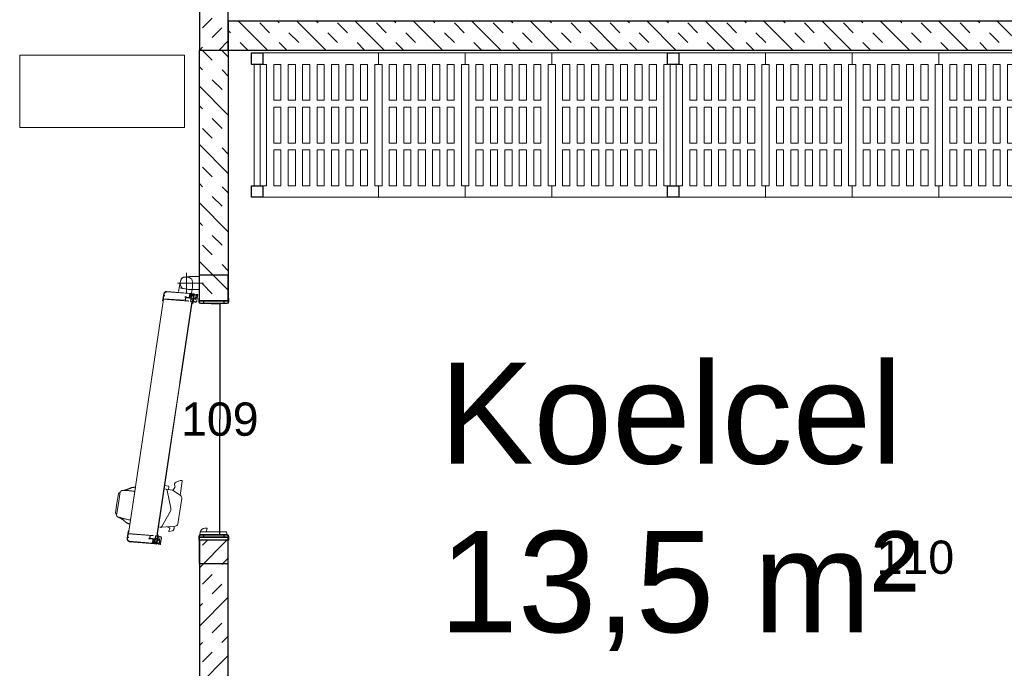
# Model space of a CAD drawing. Header units: millimetres. Extents: x 251300 to 553564, y 2563 to 144710.
# Tile 29 of 57: x 281673 to 285081, y 39726 to 41972. Entities that reach past the tile are written whole.
import ezdxf
from ezdxf.enums import TextEntityAlignment as Align

# ---------------------------------------------------------------- set-up
doc = ezdxf.new("R2010")
doc.units = ezdxf.units.MM
doc.set_wipeout_variables(frame=1)
doc.layers.add('0 @ 50', color=7, linetype='Continuous')
for name, color, linetype, lineweight in [('APPARAAT1', 2, 'Continuous', 25), ('APPARAAT2', 1, 'Continuous', 20), ('APPARAAT5', 7, 'Continuous', 5), ('POSITIENUMMER', 141, 'Continuous', 20), ('TEKST PS', 10, 'Continuous', 9), ('X-L22_C_binnenwand', 7, 'Continuous', 13)]:
    doc.layers.add(name, color=color, linetype=linetype, lineweight=lineweight)
doc.styles.add('PS', font='arial.ttf')
doc.styles.get("Standard").update_dxf_attribs({"font": 'arial.ttf'})
doc.dimstyles.get("Standard").update_dxf_attribs({"dimtxt": 0.18, "dimasz": 0.18, "dimexe": 0.18, "dimexo": 0.0625, "dimgap": 0.09, "dimtad": 0, "dimtih": 1, "dimtoh": 1, "dimdec": 4, "dimzin": 0, "dimdsep": 46, "dimtxsty": 'Standard', "dimcen": 0.09, "dimadec": 0, "dimazin": 0, "dimtfac": 1, "dimtdec": 4, "dimtofl": 0, "dimtmove": 0, "dimatfit": 3, "dimfxl": 1, "dimtolj": 1, "dimtzin": 0, "dimarcsym": 0})

# ---------------------------------------------------------------- blocks, each defined once
blk = doc.blocks.new('POSITIENUMMER')
at = {"layer": 'POSITIENUMMER', "style": 'PS', "flags": 1}
for tag, p in [('MERK-TYPE', (-1.224, -6.807)), ('AFMETINGEN', (-1.224, -10.863)), ('OMSCHRIJVING', (-1.224, -14.793)), ('OPMERKINGEN', (-1.224, -18.976))]:
    blk.add_attdef(tag, p, '', height=2.8, dxfattribs=at)
blk.add_wipeout([(-5.032, 0.001), (-5.029, 0.106), (-5.02, 0.202), (-4.998, 0.342), (-4.966, 0.478), (-4.926, 0.603), (-4.862, 0.761), (-4.781, 0.92), (-4.688, 1.072), (-4.6, 1.196), (-4.539, 1.273), (-4.479, 1.345), (-4.425, 1.405), (-4.348, 1.485), (-4.258, 1.573), (-4.181, 1.642), (-4.07, 1.735), (-3.911, 1.856), (-3.775, 1.951), (-3.623, 2.048), (-3.493, 2.124), (-3.307, 2.224), (-3.177, 2.288), (-3.016, 2.361), (-2.86, 2.427), (-2.718, 2.483), (-2.533, 2.549), (-2.359, 2.606), (-2.167, 2.663), (-2.003, 2.706), (-1.728, 2.771), (-1.525, 2.811), (-1.37, 2.839), (-1.127, 2.875), (-0.935, 2.899), (-0.726, 2.919), (-0.515, 2.935), (-0.278, 2.946), (-0.094, 2.95), (0.17, 2.948), (0.348, 2.943), (0.58, 2.93), (0.784, 2.914), (0.995, 2.892), (1.147, 2.872), (1.319, 2.847), (1.469, 2.822), (1.678, 2.781), (1.88, 2.737), (2.014, 2.704), (2.158, 2.665), (2.373, 2.602), (2.543, 2.546), (2.655, 2.506), (2.783, 2.458), (2.908, 2.408), (3.055, 2.345), (3.209, 2.273), (3.324, 2.215), (3.461, 2.142), (3.609, 2.056), (3.735, 1.978), (3.848, 1.901), (4.004, 1.787), (4.114, 1.699), (4.209, 1.618), (4.334, 1.499), (4.434, 1.395), (4.53, 1.285), (4.622, 1.167), (4.694, 1.064), (4.769, 0.942), (4.828, 0.833), (4.891, 0.695), (4.929, 0.596), (4.967, 0.475), (4.991, 0.378), (5.018, 0.229), (5.028, 0.129), (5.031, 0.073), (5.032, 0.041), (5.031, -0.071), (5.024, -0.178), (5.024, -0.171), (5.007, -0.3), (4.965, -0.483), (4.92, -0.622), (4.875, -0.732), (4.794, -0.898), (4.743, -0.987), (4.686, -1.076), (4.619, -1.171), (4.524, -1.293), (4.443, -1.385), (4.375, -1.458), (4.277, -1.555), (4.196, -1.629), (4.046, -1.754), (3.947, -1.83), (3.834, -1.911), (3.652, -2.03), (3.518, -2.11), (3.367, -2.192), (3.229, -2.263), (3.117, -2.316), (2.93, -2.399), (2.808, -2.448), (2.671, -2.5), (2.505, -2.559), (2.263, -2.635), (2.12, -2.676), (1.901, -2.732), (1.705, -2.776), (1.55, -2.807), (1.407, -2.832), (1.278, -2.853), (1.108, -2.878), (0.845, -2.908), (0.675, -2.923), (0.464, -2.938), (0.289, -2.945), (0.095, -2.95), (-0.118, -2.949), (-0.33, -2.944), (-0.563, -2.932), (-0.834, -2.909), (-1.089, -2.88), (-1.302, -2.85), (-1.581, -2.801), (-1.83, -2.748), (-2.053, -2.694), (-2.13, -2.673), (-2.148, -2.668), (-2.406, -2.591), (-2.613, -2.521), (-2.793, -2.454), (-2.945, -2.392), (-3.084, -2.331), (-3.252, -2.251), (-3.371, -2.19), (-3.499, -2.12), (-3.641, -2.037), (-3.76, -1.961), (-3.889, -1.872), (-3.969, -1.814), (-4.082, -1.725), (-4.146, -1.672), (-4.323, -1.51), (-4.477, -1.347), (-4.552, -1.257), (-4.638, -1.145), (-4.732, -1.004), (-4.794, -0.897), (-4.858, -0.77), (-4.909, -0.648), (-4.944, -0.55), (-4.975, -0.444), (-5.01, -0.277), (-5.021, -0.193), (-5.031, -0.068)]).dxf.layer = 'POSITIENUMMER'
at = {"layer": 'POSITIENUMMER'}
blk.add_attdef('POS', text='', height=2.304, dxfattribs=at).set_placement((0, 0), align=Align.MIDDLE)
blk = doc.blocks.new('*U81')
at = {"layer": 'APPARAAT5'}
h = blk.add_hatch(dxfattribs=at)
h.set_pattern_fill('INSUL', color=256, scale=15, angle=45)
h.set_pattern_definition([(45, (1054.6, 0), (-101.028, 101.028), []), (45, (1020.92, 33.68), (-101.028, 101.028), [47.625, -47.625]), (45, (987.24, 67.35), (-101.028, 101.028), [47.625, -47.625])])
h.paths.add_polyline_path([(1254.6, 0), (0, 0), (0, 100), (1254.6, 100)])
at = {"layer": 'APPARAAT1'}
blk.add_lwpolyline([(1254.6, 0), (0, 0), (0, 100), (1254.6, 100)], close=True, dxfattribs=at)
blk = doc.blocks.new('*D25')
at = {"layer": 'APPARAAT5', "color": 0, "lineweight": -2, "ltscale": 3, "transparency": 16777216}
for p, q in [((-90, 5.9), (-90, 2.92)), ((-10, 5.9), (-10, 2.92)), ((-89.99, 2.93), (-50.03, 2.93)), ((-10.01, 2.93), (-49.97, 2.93))]:
    blk.add_line(p, q, dxfattribs=at)
at = {"layer": 'APPARAAT5', "color": 0, "ltscale": 3, "transparency": 16777216}
for points in [[(-89.99, 2.93), (-89.99, 2.93), (-90, 2.93)], [(-10.01, 2.93), (-10.01, 2.93), (-10, 2.93)]]:
    blk.add_solid(points, dxfattribs=at)
at = {"layer": 'Defpoints', "color": 0, "ltscale": 3, "transparency": 16777216}
for p in [(-90, 5.9), (-10, 5.9), (-10, 2.93)]:
    blk.add_point(p, dxfattribs=at)
at = {"layer": 'APPARAAT5', "color": 0, "ltscale": 3, "transparency": 16777216, "insert": (-50, 2.93), "char_height": 0.009, "attachment_point": 5}
blk.add_mtext('\\A1;80.0000', dxfattribs=at)
blk = doc.blocks.new('*U86')
at = {"layer": 'APPARAAT5'}
h = blk.add_hatch(dxfattribs=at)
h.set_pattern_fill('INSUL', color=256, scale=15, angle=45)
h.set_pattern_definition([(45, (667.98, 0), (-101.028, 101.028), []), (45, (634.3, 33.68), (-101.028, 101.028), [47.625, -47.625]), (45, (600.63, 67.35), (-101.028, 101.028), [47.625, -47.625])])
h.paths.add_polyline_path([(868, 0), (0, 0), (0, 100), (868, 100)])
at = {"layer": 'APPARAAT1'}
blk.add_lwpolyline([(868, 0), (0, 0), (0, 100), (868, 100)], close=True, dxfattribs=at)
blk = doc.blocks.new('*U84')
at = {"layer": 'APPARAAT5'}
h = blk.add_hatch(dxfattribs=at)
h.set_pattern_fill('INSUL', color=256, scale=15, angle=45)
h.set_pattern_definition([(45, (1364.11, 0), (-101.028, 101.028), []), (45, (1330.44, 33.68), (-101.028, 101.028), [47.625, -47.625]), (45, (1296.76, 67.35), (-101.028, 101.028), [47.625, -47.625])])
h.paths.add_polyline_path([(1564.1, 0), (0, 0), (0, 100), (1564.1, 100)])
at = {"layer": 'APPARAAT1'}
blk.add_lwpolyline([(1564.1, 0), (0, 0), (0, 100), (1564.1, 100)], close=True, dxfattribs=at)
blk = doc.blocks.new('*U85')
at = {"layer": 'APPARAAT5'}
h = blk.add_hatch(dxfattribs=at)
h.set_pattern_fill('INSUL', color=256, scale=15, angle=45)
h.set_pattern_definition([(45, (4550, 0), (-101.028, 101.028), []), (45, (4516.32, 33.68), (-101.028, 101.028), [47.625, -47.625]), (45, (4482.65, 67.35), (-101.028, 101.028), [47.625, -47.625])])
h.paths.add_polyline_path([(4750, 0), (0, 0), (0, 100), (4750, 100)])
at = {"layer": 'APPARAAT1'}
blk.add_lwpolyline([(4750, 0), (0, 0), (0, 100), (4750, 100)], close=True, dxfattribs=at)
blk = doc.blocks.new('legbord 500-300')
at = {"layer": 'APPARAAT2'}
for p, q in [((300, 500), (0, 500)), ((0, 500), (0, 460)), ((300, 460), (300, 500)), ((12.5, 460), (0, 460)), ((12.5, 250), (12.5, 460)), ((287.5, 250), (287.5, 460)), ((300, 460), (287.5, 460)), ((12.5, 250), (12.5, 40)), ((287.5, 250), (287.5, 40)), ((0, 40), (12.5, 40)), ((0, 40), (0, 0)), ((287.5, 40), (300, 40)), ((300, 0), (300, 40)), ((0, 0), (300, 0))]:
    blk.add_line(p, q, dxfattribs=at)
at = {"layer": 'APPARAAT5'}
for p, q in [((37.5, 336), (37.5, 460)), ((62.5, 460), (37.5, 460)), ((62.5, 336), (62.5, 460)), ((87.5, 336), (87.5, 460)), ((112.5, 460), (87.5, 460)), ((112.5, 336), (112.5, 460)), ((137.5, 336), (137.5, 460)), ((162.5, 460), (137.5, 460)), ((162.5, 336), (162.5, 460)), ((187.5, 336), (187.5, 460)), ((212.5, 460), (187.5, 460)), ((212.5, 336), (212.5, 460)), ((237.5, 336), (237.5, 460)), ((262.5, 460), (237.5, 460)), ((262.5, 336), (262.5, 460)), ((37.5, 336), (62.5, 336)), ((37.5, 312), (62.5, 312)), ((37.5, 250), (37.5, 312)), ((62.5, 250), (62.5, 312)), ((87.5, 336), (112.5, 336)), ((87.5, 312), (112.5, 312)), ((87.5, 250), (87.5, 312)), ((112.5, 250), (112.5, 312)), ((137.5, 336), (162.5, 336)), ((137.5, 312), (162.5, 312)), ((137.5, 250), (137.5, 312)), ((162.5, 250), (162.5, 312)), ((187.5, 336), (212.5, 336)), ((187.5, 312), (212.5, 312)), ((187.5, 250), (187.5, 312)), ((212.5, 250), (212.5, 312)), ((237.5, 336), (262.5, 336)), ((237.5, 312), (262.5, 312)), ((237.5, 250), (237.5, 312)), ((262.5, 250), (262.5, 312)), ((37.5, 250), (37.5, 188)), ((62.5, 250), (62.5, 188)), ((87.5, 250), (87.5, 188)), ((112.5, 250), (112.5, 188)), ((137.5, 250), (137.5, 188)), ((162.5, 250), (162.5, 188)), ((187.5, 250), (187.5, 188)), ((212.5, 250), (212.5, 188)), ((237.5, 250), (237.5, 188)), ((262.5, 250), (262.5, 188)), ((37.5, 188), (62.5, 188)), ((87.5, 188), (112.5, 188)), ((137.5, 188), (162.5, 188)), ((187.5, 188), (212.5, 188)), ((237.5, 188), (262.5, 188)), ((37.5, 164), (37.5, 40)), ((37.5, 164), (62.5, 164)), ((62.5, 164), (62.5, 40)), ((87.5, 164), (87.5, 40)), ((87.5, 164), (112.5, 164)), ((112.5, 164), (112.5, 40)), ((137.5, 164), (137.5, 40)), ((137.5, 164), (162.5, 164)), ((162.5, 164), (162.5, 40)), ((187.5, 164), (187.5, 40)), ((187.5, 164), (212.5, 164)), ((212.5, 164), (212.5, 40)), ((237.5, 164), (237.5, 40)), ((237.5, 164), (262.5, 164)), ((262.5, 164), (262.5, 40)), ((37.5, 40), (62.5, 40)), ((87.5, 40), (112.5, 40)), ((137.5, 40), (162.5, 40)), ((187.5, 40), (212.5, 40)), ((237.5, 40), (262.5, 40))]:
    blk.add_line(p, q, dxfattribs=at)
blk = doc.blocks.new('legbord 500-400')
at = {"layer": 'APPARAAT2'}
for p, q in [((400, 500), (0, 500)), ((0, 500), (0, 460)), ((400, 460), (400, 500)), ((12.5, 460), (0, 460)), ((12.5, 250), (12.5, 460)), ((387.5, 250), (387.5, 460)), ((400, 460), (387.5, 460)), ((12.5, 250), (12.5, 40)), ((387.5, 250), (387.5, 40)), ((0, 40), (12.5, 40)), ((0, 40), (0, 0)), ((387.5, 40), (400, 40)), ((400, 0), (400, 40)), ((0, 0), (400, 0))]:
    blk.add_line(p, q, dxfattribs=at)
at = {"layer": 'APPARAAT5'}
for p, q in [((37.5, 336), (37.5, 460)), ((62.5, 460), (37.5, 460)), ((62.5, 336), (62.5, 460)), ((87.5, 336), (87.5, 460)), ((112.5, 460), (87.5, 460)), ((112.5, 336), (112.5, 460)), ((137.5, 336), (137.5, 460)), ((162.5, 460), (137.5, 460)), ((162.5, 336), (162.5, 460)), ((187.5, 336), (187.5, 460)), ((212.5, 460), (187.5, 460)), ((212.5, 336), (212.5, 460)), ((237.5, 336), (237.5, 460)), ((262.5, 460), (237.5, 460)), ((262.5, 336), (262.5, 460)), ((287.5, 336), (287.5, 460)), ((312.5, 460), (287.5, 460)), ((312.5, 336), (312.5, 460)), ((337.5, 336), (337.5, 460)), ((362.5, 460), (337.5, 460)), ((362.5, 336), (362.5, 460)), ((37.5, 336), (62.5, 336)), ((37.5, 312), (62.5, 312)), ((37.5, 250), (37.5, 312)), ((62.5, 250), (62.5, 312)), ((87.5, 336), (112.5, 336)), ((87.5, 312), (112.5, 312)), ((87.5, 250), (87.5, 312)), ((112.5, 250), (112.5, 312)), ((137.5, 336), (162.5, 336)), ((137.5, 312), (162.5, 312)), ((137.5, 250), (137.5, 312)), ((162.5, 250), (162.5, 312)), ((187.5, 336), (212.5, 336)), ((187.5, 312), (212.5, 312)), ((187.5, 250), (187.5, 312)), ((212.5, 250), (212.5, 312)), ((237.5, 336), (262.5, 336)), ((237.5, 312), (262.5, 312)), ((237.5, 250), (237.5, 312)), ((262.5, 250), (262.5, 312)), ((287.5, 336), (312.5, 336)), ((287.5, 312), (312.5, 312)), ((287.5, 250), (287.5, 312)), ((312.5, 250), (312.5, 312)), ((337.5, 336), (362.5, 336)), ((337.5, 312), (362.5, 312)), ((337.5, 250), (337.5, 312)), ((362.5, 250), (362.5, 312)), ((37.5, 250), (37.5, 188)), ((62.5, 250), (62.5, 188)), ((87.5, 250), (87.5, 188)), ((112.5, 250), (112.5, 188)), ((137.5, 250), (137.5, 188)), ((162.5, 250), (162.5, 188)), ((187.5, 250), (187.5, 188)), ((212.5, 250), (212.5, 188)), ((237.5, 250), (237.5, 188)), ((262.5, 250), (262.5, 188)), ((287.5, 250), (287.5, 188)), ((312.5, 250), (312.5, 188)), ((337.5, 250), (337.5, 188)), ((362.5, 250), (362.5, 188)), ((37.5, 188), (62.5, 188)), ((87.5, 188), (112.5, 188)), ((137.5, 188), (162.5, 188)), ((187.5, 188), (212.5, 188)), ((237.5, 188), (262.5, 188)), ((287.5, 188), (312.5, 188)), ((337.5, 188), (362.5, 188)), ((37.5, 164), (37.5, 40)), ((37.5, 164), (62.5, 164)), ((62.5, 164), (62.5, 40)), ((87.5, 164), (87.5, 40)), ((87.5, 164), (112.5, 164)), ((112.5, 164), (112.5, 40)), ((137.5, 164), (137.5, 40)), ((137.5, 164), (162.5, 164)), ((162.5, 164), (162.5, 40)), ((187.5, 164), (212.5, 164)), ((187.5, 164), (187.5, 40)), ((212.5, 164), (212.5, 40)), ((237.5, 164), (237.5, 40)), ((237.5, 164), (262.5, 164)), ((262.5, 164), (262.5, 40)), ((287.5, 164), (287.5, 40)), ((287.5, 164), (312.5, 164)), ((312.5, 164), (312.5, 40)), ((337.5, 164), (337.5, 40)), ((337.5, 164), (362.5, 164)), ((362.5, 164), (362.5, 40)), ((37.5, 40), (62.5, 40)), ((87.5, 40), (112.5, 40)), ((137.5, 40), (162.5, 40)), ((187.5, 40), (212.5, 40)), ((237.5, 40), (262.5, 40)), ((287.5, 40), (312.5, 40)), ((337.5, 40), (362.5, 40))]:
    blk.add_line(p, q, dxfattribs=at)
blk = doc.blocks.new('staander 500')
at = {"layer": 'APPARAAT1'}
for points in [[(0, 460), (40, 460), (40, 500), (0, 500)], [(0, 0), (40, 0), (40, 40), (0, 40)]]:
    blk.add_lwpolyline(points, close=True, dxfattribs=at)
at = {"layer": 'APPARAAT2'}
for p, q in [((10, 460), (10, 40)), ((30, 460), (30, 40))]:
    blk.add_line(p, q, dxfattribs=at)
blk = doc.blocks.new('*U51')
for name, p in [('staander 500', (0, -500)), ('legbord 500-300', (40, -500)), ('legbord 500-300', (340, -500)), ('legbord 500-300', (640, -500)), ('legbord 500-400', (940, -500)), ('staander 500', (1340, -500))]:
    blk.add_blockref(name, p)
blk = doc.blocks.new('*U62')
for name, p in [('staander 500', (0, -500)), ('legbord 500-400', (40, -500)), ('legbord 500-300', (440, -500)), ('legbord 500-300', (740, -500)), ('legbord 500-400', (1040, -500)), ('staander 500', (1440, -500))]:
    blk.add_blockref(name, p)
blk = doc.blocks.new('*U24')
at = {"layer": 'APPARAAT1'}
for p, q in [((-100, 10), (-90.95, 10)), ((-100, 10), (-100, 0)), ((-9.05, 10), (0, 10)), ((0, 10), (0, 0)), ((-100, 0), (-90.95, 0)), ((-9.05, 0), (0, 0))]:
    blk.add_line(p, q, dxfattribs=at)
at = {"layer": 'APPARAAT5', "ltscale": 3}
for p, q in [((-79.22077, 38.0429), (-83.24206, 38.65232)), ((-79.14585, 38.53725), (-82.4086, 39.03172)), ((-79.22077, 38.0429), (-75.19948, 37.43347)), ((-79.14585, 38.53725), (-75.88311, 38.04278)), ((-92.45115, 34.18173), (-93.15832, 25.57947)), ((-92.90213, 26.26887), (-92.30284, 34.15926)), ((-91.33507, 34.8723), (-90.93959, 34.81236)), ((-91.3126, 35.0206), (-88.89577, 34.65433)), ((-90.93959, 34.81236), (-90.97705, 34.56518)), ((-90.97705, 34.56518), (-90.82874, 34.54271)), ((-90.82874, 34.54271), (-90.79128, 34.78989)), ((-90.79128, 34.78989), (-89.7037, 34.62506)), ((-90.27006, 25.95089), (-89.5554, 34.60259)), ((-90.25355, 27.06095), (-89.7037, 34.62506)), ((-89.57113, 34.49878), (-8.47193, 22.38091)), ((-8.46368, 22.43529), (-89.56289, 34.55316)), ((-89.5554, 34.60259), (-88.80398, 34.48871)), ((-88.80398, 34.48871), (-88.81147, 34.43927)), ((-88.81147, 34.43927), (-88.57424, 34.40332)), ((-86.34649, 34.06571), (-73.59345, 32.13298)), ((-91.45198, 27.49543), (-91.5194, 27.05051)), ((-91.45198, 27.49543), (-91.30367, 27.47295)), ((-91.34113, 27.22577), (-91.30367, 27.47295)), ((-93.41372, 23.4938), (-93.34629, 23.93872)), ((-93.35679, 23.53574), (-93.30435, 23.88179)), ((-93.34629, 23.93872), (-92.6596, 23.83465)), ((-92.93857, 24.59175), (-93.30533, 24.16099)), ((-93.30435, 23.88179), (-92.15745, 23.70797)), ((-93.2683, 24.78701), (-93.14843, 25.57798)), ((-93.2683, 24.78701), (-93.10022, 24.76154)), ((-93.25835, 24.05182), (-92.74077, 23.97338)), ((-92.85974, 24.58958), (-93.22741, 24.15597)), ((-92.70474, 24.01849), (-93.20053, 24.09362)), ((-93.18448, 24.67276), (-92.9587, 24.63854)), ((-93.16949, 24.77163), (-90.15393, 24.31462)), ((-93.15832, 25.57947), (-92.58487, 25.49257)), ((-93.14843, 25.57798), (-92.51071, 25.48134)), ((-93.09751, 24.91284), (-93.0151, 25.45663)), ((-93.09751, 24.91284), (-92.94921, 24.89037)), ((-93.02101, 24.93323), (-92.78431, 25.17701)), ((-93.0151, 25.45663), (-91.43317, 25.21689)), ((-93.00966, 24.89952), (-92.94922, 24.89036)), ((-92.98754, 25.70531), (-92.92011, 26.15022)), ((-92.98754, 25.70531), (-92.5624, 25.64087)), ((-92.97175, 24.74166), (-92.94922, 24.89036)), ((-92.9522, 24.87059), (-92.94921, 24.89037)), ((-92.92011, 26.15022), (-91.53592, 25.94045)), ((-92.90213, 26.26887), (-91.51794, 26.05909)), ((-92.87288, 24.72668), (-92.82892, 25.01672)), ((-92.8018, 25.07139), (-92.72378, 25.15175)), ((-92.80145, 24.61471), (-92.18894, 24.52188)), ((-92.77496, 25.6731), (-92.75698, 25.79174)), ((-92.77496, 25.6731), (-92.48823, 25.62964)), ((-92.75698, 25.79174), (-91.76827, 25.6419)), ((-92.6596, 23.83465), (-92.7017, 23.94217)), ((-92.64089, 25.04701), (-92.6916, 25.14687)), ((-92.67514, 24.69671), (-92.63118, 24.98675)), ((-92.60252, 23.826), (-92.66567, 23.98728)), ((-92.47246, 24.85009), (-92.6263, 25.15307)), ((-92.57627, 24.68172), (-92.55373, 24.83043)), ((-92.55672, 24.81066), (-92.55372, 24.83043)), ((-92.55373, 24.83043), (-92.49329, 24.82127)), ((-92.55372, 24.83043), (-91.51558, 24.6731)), ((-92.51071, 25.48134), (-92.48823, 25.62964)), ((-92.50517, 25.55129), (-92.50368, 25.56118)), ((-92.44767, 24.66265), (-90.22391, 24.32564)), ((-92.30591, 23.78105), (-92.19781, 23.91638)), ((-92.24882, 23.77239), (-92.17676, 23.86261)), ((-92.15729, 24.50356), (-91.57423, 23.91725)), ((-92.15125, 23.93461), (-91.61154, 23.85281)), ((-92.1302, 23.88084), (-91.5687, 23.79575)), ((-92.12511, 25.4229), (-92.10263, 25.5712)), ((-92.12511, 25.4229), (-90.50857, 25.17791)), ((-92.10819, 25.50124), (-92.10969, 25.49135)), ((-92.10263, 25.5712), (-91.78625, 25.52326)), ((-92.08106, 24.48801), (-91.50342, 23.90852)), ((-92.07173, 24.50412), (-91.04555, 24.3486)), ((-92.05097, 25.41165), (-91.47752, 25.32475)), ((-92.02849, 25.55996), (-91.60335, 25.49553)), ((-91.78625, 25.52326), (-91.76827, 25.6419)), ((-91.53592, 25.94045), (-91.60335, 25.49553)), ((-91.5194, 27.05051), (-91.3711, 27.02803)), ((-91.3711, 27.02803), (-91.51794, 26.05909)), ((-91.51558, 24.6731), (-91.43317, 25.21689)), ((-91.47752, 25.32475), (-91.20781, 27.10443)), ((-91.36727, 24.65062), (-91.28486, 25.19442)), ((-91.36727, 24.65062), (-91.16953, 24.62066)), ((-91.36727, 24.65062), (-90.5763, 24.53075)), ((-91.34113, 27.22577), (-90.25355, 27.06095)), ((-91.28486, 25.19442), (-90.49389, 25.07454)), ((-91.20781, 27.10443), (-90.26853, 26.96208)), ((-90.92446, 24.33025), (-90.16891, 24.21575)), ((-90.66799, 24.39294), (-90.22391, 24.32564)), ((-90.5763, 24.53075), (-90.49389, 25.07454)), ((-90.47743, 24.51577), (-90.39952, 25.0299)), ((-90.47743, 24.51577), (-90.00289, 24.44385)), ((-90.45496, 24.66408), (-9.37556, 12.54921)), ((-10.4542, 12.71268), (-90.45496, 24.66408)), ((-9.36783, 12.60022), (-90.44723, 24.71508)), ((-90.26853, 26.96208), (-90.41837, 25.97337)), ((-90.41837, 25.97337), (-90.27006, 25.95089)), ((-89.83211, 24.56968), (-90.00289, 24.44385)), ((-89.83211, 24.56968), (-89.79603, 24.56422)), ((-87.33077, 24.1906), (-87.45441, 23.37478)), ((-87.33077, 24.1906), (-72.99447, 22.01793)), ((-93.41372, 23.4938), (-92.16795, 23.305)), ((-93.35679, 23.53574), (-92.20989, 23.36193)), ((-92.60252, 23.826), (-92.30591, 23.78105)), ((-92.24882, 23.77239), (-92.10052, 23.74992)), ((-92.20989, 23.36193), (-92.15745, 23.70797)), ((-92.16795, 23.305), (-91.34451, 23.14297)), ((-92.16045, 23.35448), (-92.10052, 23.74992)), ((-92.16045, 23.35448), (-91.33486, 23.19203)), ((-87.8581, 20.22998), (-88.82173, 20.5546)), ((-87.31739, 21.20856), (-87.60472, 20.35566)), ((-87.48061, 23.20189), (-87.47063, 23.19621)), ((-87.46634, 23.02761), (-87.08397, 18.35775)), ((-87.18219, 23.03199), (-81.91886, 20.03529)), ((-74.67257, 21.13906), (-80.87589, 19.86929)), ((-74.18092, 22.19774), (-74.59597, 19.45902)), ((-74.40568, 20.71467), (-73.41697, 20.56483)), ((-72.99447, 22.01793), (-73.18926, 20.73261)), ((-8.4562, 22.48472), (-9.20762, 22.5986)), ((-9.17087, 13.83303), (-8.4562, 22.48472)), ((-6.65404, 22.36332), (-9.07087, 22.72959)), ((-8.85774, 14.89813), (-8.30789, 22.46225)), ((-7.22031, 22.29742), (-8.30789, 22.46225)), ((-7.25777, 22.05024), (-7.22031, 22.29742)), ((-7.10946, 22.02777), (-7.25777, 22.05024)), ((-7.072, 22.27495), (-7.10946, 22.02777)), ((-6.67652, 22.21501), (-7.072, 22.27495)), ((-6.56277, 13.35686), (-5.96348, 21.24724)), ((-5.81517, 21.22477), (-6.52235, 12.62251)), ((-6.50049, 12.76676), (-5.79631, 21.36947)), ((-88.95063, 20.43544), (-88.68257, 19.36964)), ((-88.22719, 18.87701), (-88.11552, 18.83939)), ((-86.23714, 17.45064), (-77.45462, 16.11965)), ((-76.4809, 16.5416), (-74.7608, 19.0421)), ((-74.69438, 19.13866), (-73.71203, 18.4629)), ((-71.80239, 18.06431), (-71.2318, 16.67794)), ((-5.82621, 17.21596), (-3.94766, 16.93126)), ((-2.8964, 8.56934), (-2.89639, 17.56934)), ((-76.39464, 16.667), (-71.49063, 15.92379)), ((-71.20621, 16.46576), (-71.26292, 16.09157)), ((-9.02256, 13.81055), (-9.17087, 13.83303)), ((-8.87272, 14.79926), (-9.02256, 13.81055)), ((-7.93345, 14.65691), (-8.87272, 14.79926)), ((-7.77016, 14.73331), (-8.85774, 14.89813)), ((-8.20316, 12.87724), (-7.93345, 14.65691)), ((-7.80012, 14.53557), (-7.94697, 13.56663)), ((-7.65182, 14.51309), (-7.80012, 14.53557)), ((-7.77016, 14.73331), (-7.7327, 14.98049)), ((-7.58439, 14.95801), (-7.7327, 14.98049)), ((-7.58439, 14.95801), (-7.65182, 14.51309)), ((0.65361, 14.49999), (-6.44639, 14.49999)), ((-5.21152, 12.57142), (-4.53724, 17.02061)), ((-9.99841, 12.6436), (-10.03448, 12.64907)), ((-9.99841, 12.6436), (-9.87257, 12.47282)), ((-9.39803, 12.40091), (-9.87257, 12.47282)), ((-9.02605, 12.09126), (-9.7816, 12.20577)), ((-6.75105, 11.84763), (-9.76661, 12.30464)), ((-7.47275, 11.95741), (-9.69651, 12.29443)), ((-9.25243, 12.22713), (-9.69651, 12.29443)), ((-9.39803, 12.40091), (-9.32012, 12.91503)), ((-9.29916, 12.38592), (-9.21675, 12.92971)), ((-8.50819, 12.26605), (-9.29916, 12.38592)), ((-8.42578, 12.80984), (-9.21675, 12.92971)), ((-7.55556, 12.7791), (-9.17211, 13.02409)), ((-8.14218, 10.74361), (-8.97664, 10.83284)), ((-8.13468, 10.79309), (-8.97132, 10.88255)), ((-7.87878, 11.91739), (-8.90495, 12.07291)), ((-8.50819, 12.26605), (-8.70594, 12.29602)), ((-7.87464, 11.89924), (-8.59804, 11.51693)), ((-8.00761, 11.30478), (-8.56911, 11.38988)), ((-7.79722, 11.89151), (-8.52782, 11.50429)), ((-7.97157, 11.34989), (-8.51128, 11.43169)), ((-8.50819, 12.26605), (-8.42578, 12.80984)), ((-8.35989, 12.24357), (-8.27748, 12.78736)), ((-7.32174, 12.08624), (-8.35989, 12.24357)), ((-6.69554, 12.54762), (-8.27748, 12.78736)), ((-7.62971, 12.79033), (-8.20316, 12.87724)), ((-6.8964, 10.55481), (-8.14218, 10.74361)), ((-8.13468, 10.79309), (-8.07475, 11.18853)), ((-8.08525, 10.78555), (-8.0328, 11.1316)), ((-6.93834, 10.61174), (-8.08525, 10.78555)), ((-7.92644, 11.16605), (-8.07475, 11.18853)), ((-6.8859, 10.95779), (-8.0328, 11.1316)), ((-7.96495, 13.44799), (-8.03238, 13.00307)), ((-7.60723, 12.93864), (-8.03238, 13.00307)), ((-7.92644, 11.16605), (-7.96854, 11.27358)), ((-6.58075, 13.23821), (-7.96495, 13.44799)), ((-6.56277, 13.35686), (-7.94697, 13.56663)), ((-7.86936, 11.1574), (-7.93251, 11.31869)), ((-7.57275, 11.11245), (-7.86936, 11.1574)), ((-7.84948, 12.97536), (-7.83149, 13.094)), ((-7.53309, 12.92741), (-7.84948, 12.97536)), ((-6.84278, 12.94416), (-7.83149, 13.094)), ((-7.14906, 11.80681), (-7.76156, 11.89963)), ((-7.57275, 11.11245), (-7.46464, 11.24778)), ((-7.55556, 12.7791), (-7.53309, 12.92741)), ((-7.54851, 12.85894), (-7.55001, 12.84905)), ((-7.51566, 11.1038), (-7.4436, 11.19402)), ((-6.82897, 10.99973), (-7.51566, 11.1038)), ((-7.41809, 11.26601), (-6.92229, 11.19087)), ((-6.87945, 11.13381), (-7.39704, 11.21225)), ((-7.39353, 12.1291), (-7.15683, 12.37289)), ((-7.32174, 12.08623), (-7.38218, 12.09539)), ((-7.34427, 11.93753), (-7.32174, 12.08623)), ((-7.32474, 12.06647), (-7.32174, 12.08624)), ((-7.2454, 11.92255), (-7.20144, 12.21259)), ((-7.17432, 12.26727), (-7.0963, 12.34762)), ((-7.16997, 12.72066), (-7.14749, 12.86897)), ((-6.53225, 12.62402), (-7.16997, 12.72066)), ((-7.15452, 12.78911), (-7.15303, 12.799)), ((-6.86076, 12.82552), (-7.14749, 12.86897)), ((-7.10083, 11.76553), (-6.87815, 11.24245)), ((-6.52235, 12.62251), (-7.0958, 12.70942)), ((-6.64818, 12.79329), (-7.07333, 12.85772)), ((-7.01341, 12.24288), (-7.06412, 12.34274)), ((-7.04766, 11.89258), (-7.0037, 12.18262)), ((-7.0249, 11.74425), (-6.80223, 11.22416)), ((-6.84498, 12.04597), (-6.99882, 12.34894)), ((-6.76603, 11.74876), (-6.9918, 11.78297)), ((-6.94879, 11.8776), (-6.92625, 12.0263)), ((-6.93834, 10.61174), (-6.8859, 10.95779)), ((-6.92925, 12.00653), (-6.92626, 12.02631)), ((-6.77795, 12.00383), (-6.92626, 12.02631)), ((-6.86581, 12.01714), (-6.92625, 12.0263)), ((-6.8964, 10.55481), (-6.82897, 10.99973)), ((-6.86076, 12.82552), (-6.84278, 12.94416)), ((-6.65212, 11.83305), (-6.8202, 11.85852)), ((-6.77795, 12.00383), (-6.69554, 12.54762)), ((-6.65212, 11.83305), (-6.53225, 12.62402)), ((-6.64818, 12.79329), (-6.58075, 13.23821)), ((-6.50049, 12.76676), (-4.30319, 12.43376)), ((-5.1464, 12.24629), (-5.14639, 13.1)), ((-5.1464, 10), (-5.1464, 12.24629)), ((-0.6464, 9.99999), (-0.64639, 13.42238)), ((-92, 9.97009), (-92, 9.93009)), ((-92, 9.93009), (-91.8, 9.93009)), ((-91.8, 9.97009), (-91.8, 9.93009)), ((-90.99999, 9.94509), (-91.8, 9.94509)), ((-91.67, 10.10009), (-90.95, 10.10009)), ((-91.52766, 10.20009), (-90.6, 10.20009)), ((-90.99999, 10.00009), (-90.99999, 0.00009)), ((-90.95, -0.09991), (-90.95, 10.10009)), ((-90.8, 10.00009), (-90.8, 8.53009)), ((-90.8, 10.00009), (-90.6, 10.00009)), ((-90.8, 8.53009), (-90.2, 8.53009)), ((-90.8, 8.43009), (-90.2, 8.43009)), ((-90.8, 1.57009), (-90.8, 8.43009)), ((-90.2, 8.53009), (-90.2, 9.60008)), ((-90.2, 1.57009), (-90.2, 8.43009)), ((-90.00003, 9.88548), (-89.15152, 9.67336)), ((-90.00003, 9.88548), (-90, 0.40008)), ((-90, 0.40008), (-90, 9.60008)), ((-89.00003, 9.47933), (-89.00003, 0.79164)), ((-89.00003, 7.63548), (-87.86584, 7.25742)), ((-87.80003, 7.30485), (-87.80003, 8.08858)), ((-10, 0.4), (-10, 9.6)), ((-9.8, 8.6), (-9.8, 9.6)), ((-9.2, 8.6), (-9.8, 8.6)), ((-9.2, 8.5), (-9.8, 8.5)), ((-9.8, 1.5), (-9.8, 8.5)), ((-8.47233, 10.2), (-9.4, 10.2)), ((-9.2, 10), (-9.4, 10)), ((-9.2, 10), (-9.2, 8.6)), ((-9.2, 1.5), (-9.2, 8.5)), ((-9.05, -0.1), (-9.05, 10.1)), ((-8.33, 10.1), (-9.05, 10.1)), ((-9.00001, 10), (-9.00001, 0)), ((-9.00001, 9.945), (-8.2, 9.945)), ((-8.2, 9.97), (-8.2, 9.93)), ((-8, 9.93), (-8.2, 9.93)), ((-8, 9.97), (-8, 9.93)), ((-92, 0.07009), (-91.8, 0.07009)), ((-92, 0.03009), (-92, 0.07009)), ((-91.8, 0.03009), (-91.8, 0.07009)), ((-91.8, 0.05009), (-90.99999, 0.05009)), ((-90.8, 1.57009), (-90.2, 1.57009)), ((-90.8, 1.47009), (-90.2, 1.47009)), ((-90.8, 0.00009), (-90.8, 1.47009)), ((-90.6, 0.00009), (-90.8, 0.00009)), ((-90.2, 0.40008), (-90.2, 1.47009)), ((-90.00003, 0.38548), (-89.15152, 0.59761)), ((-9.2, 1.5), (-9.8, 1.5)), ((-9.2, 1.4), (-9.8, 1.4)), ((-9.8, 0.4), (-9.8, 1.4)), ((-9.2, 0), (-9.2, 1.4)), ((-8.2, 0.07), (-9.00001, 0.07)), ((-8, 0.07), (-8.2, 0.07)), ((-8.2, 0.03), (-8.2, 0.07)), ((-8, 0.03), (-8, 0.07)), ((-91.67, -0.09991), (-90.95, -0.09991)), ((-91.52767, -0.19991), (-90.6, -0.19991)), ((-9.4, 0), (-9.2, 0)), ((-8.47234, -0.2), (-9.4, -0.2)), ((-8.33, -0.1), (-9.05, -0.1))]:
    blk.add_line(p, q, dxfattribs=at)
for centre, radius, start, end in [((-83.31698, 38.15797), 0.5, 81.382368, 158.99505), ((-82.48352, 38.53737), 0.5, 81.382367, 171.382367), ((-79.56785, 39.6703), 3.37538, 193.568531, 198.854097), ((-75.95803, 37.54842), 0.5, 351.382367, 81.382367), ((-78.40709, 39.49439), 3.37538, 323.910637, 329.1962), ((-91.46244, 34.03189), 1, 81.382371, 171.382371), ((-91.46244, 34.03189), 0.85, 81.382371, 171.382371), ((-88.99276, 34.19866), 0.46588, 26.059443, 77.984106), ((-75.2744, 36.93911), 0.5, 3.769684, 81.382366), ((-93.24786, 24.12103), 0.07, 145.185085, 261.382371), ((-93.19454, 24.13317), 0.04, 145.260247, 261.382371), ((-93.17699, 24.72219), 0.05, 81.382371, 261.382371), ((-93.08074, 24.89007), 0.13, 261.382371, 351.382371), ((-93.00666, 24.9193), 0.02, 135.844693, 261.382371), ((-92.9632, 24.60888), 0.03, 325.185085, 81.382371), ((-92.81044, 24.55539), 0.06, 81.382371, 145.260247), ((-92.73005, 25.00173), 0.1, 135.844693, 171.382371), ((-92.71257, 25.10735), 0.1, 81.382371, 135.844693), ((-92.74826, 23.92394), 0.05, 21.382371, 81.382371), ((-92.70943, 25.13782), 0.02, 26.920049, 135.844693), ((-92.71223, 23.96905), 0.05, 21.382371, 81.382371), ((-92.71546, 25.10779), 0.1, 26.920049, 81.382371), ((-92.73005, 25.00173), 0.1, 351.382371, 26.920049), ((-92.57438, 25.56178), 0.07, 261.382371, 351.382371), ((-92.57289, 25.57166), 0.07, 351.382371, 81.382371), ((-92.42819, 24.79118), 0.13, 171.382371, 261.382371), ((-92.49029, 24.84104), 0.02, 261.382371, 26.920049), ((-92.15874, 23.88517), 0.05, 81.382371, 141.382371), ((-92.19643, 24.47245), 0.05, 38.482809, 81.382371), ((-92.13769, 23.83141), 0.05, 81.382371, 141.382371), ((-92.04048, 25.48086), 0.07, 171.382371, 261.382371), ((-92.03898, 25.49075), 0.07, 81.382371, 171.382371), ((-92.07323, 24.49423), 0.01, 81.382371, 218.482809), ((-91.60554, 23.89236), 0.04, 261.382371, 38.482809), ((-91.55821, 23.86496), 0.07, 261.382371, 38.482809), ((-91.05304, 24.29917), 0.05, 23.040515, 81.382371), ((-90.92746, 24.31048), 0.02, 81.382366, 203.011827), ((-90.52805, 25.04938), 0.13, 351.382371, 81.382371), ((-90.16397, 24.72112), 0.4, 261.382371, 336.904859), ((-90.16142, 24.26518), 0.05, 261.382371, 81.382371), ((-88.85365, 20.45984), 0.1, 71.382367, 194.117593), ((-85.97134, 23.15002), 1.5, 171.382367, 184.680937), ((-86.9348, 23.4665), 0.5, 171.382367, 240.344856), ((-74.77284, 21.6289), 0.5, 281.56817, 351.382367), ((-73.387, 20.76257), 0.2, 261.382367, 351.382367), ((-6.80388, 21.37461), 0.85, 351.382367, 81.382367), ((-6.80388, 21.37461), 1, 351.382367, 81.382367), ((-88.00371, 19.54038), 0.7, 194.117593, 251.382367), ((-87.79425, 20.41951), 0.2, 251.382367, 341.382367), ((-86.0873, 18.43935), 1, 184.680937, 261.382367), ((-81.17669, 21.33882), 1.5, 240.344856, 281.56817), ((-75.58468, 19.60886), 1, 325.475859, 351.382367), ((-73.42865, 18.87485), 0.5, 235.475859, 304.551027), ((-72.63466, 17.72178), 0.9, 22.370536, 124.551027), ((-77.30478, 17.10836), 1, 261.382367, 325.475859), ((-71.46067, 16.12154), 0.2, 261.382367, 351.382367), ((-71.6017, 16.5257), 0.4, 351.382367, 22.370536), ((2.66319, 13.26118), 7.81125, 161.6543683, 181.1823973), ((-3.80188, 15.40501), 1, 114.3043093, 161.6543683), ((-2.89639, 13.39999), 3.2, 65.6955773, 114.3043093), ((-4.95847, 9.18569), 7.81125, 63.036785, 82.564814), ((-1.99091, 15.40501), 1, 18.3455303, 65.6955773), ((-1.87013, 15.25654), 1, 15.686726, 63.036785), ((-3.98819, 14.66171), 3.2, 327.077994, 15.686726), ((-8.45598, 13.26119), 7.81125, 1.1823973, 18.3455303), ((-9.63657, 12.68991), 0.4, 185.859879, 261.382367), ((-9.7741, 12.2552), 0.05, 81.382367, 261.382367), ((-9.19158, 12.89556), 0.13, 81.382367, 171.382367), ((-9.02904, 12.07149), 0.02, 319.752911, 81.382372), ((-8.91245, 12.02348), 0.05, 81.382367, 139.724222), ((-8.55862, 11.45909), 0.07, 124.281929, 261.382367), ((-8.50529, 11.47123), 0.04, 124.281929, 261.382367), ((-8.0151, 11.25535), 0.05, 21.382367, 81.382367), ((-7.97907, 11.30046), 0.05, 21.382367, 81.382367), ((-7.88027, 11.90751), 0.01, 304.281929, 81.382367), ((-7.76906, 11.8502), 0.05, 81.382367, 124.281929), ((-7.61922, 12.85954), 0.07, 261.382367, 351.382367), ((-7.61772, 12.86943), 0.07, 351.382367, 81.382367), ((-7.45327, 12.08595), 0.13, 261.382367, 351.382367), ((-7.42558, 11.21658), 0.05, 81.382367, 141.382367), ((-7.40453, 11.16281), 0.05, 81.382367, 141.382367), ((-7.37918, 12.11517), 0.02, 135.844689, 261.382367), ((-7.10257, 12.19761), 0.1, 135.844689, 171.382367), ((-7.08509, 12.30322), 0.1, 81.382367, 135.844689), ((-7.08531, 12.77863), 0.07, 171.382367, 261.382367), ((-7.08382, 12.78851), 0.07, 81.382367, 171.382367), ((-7.15805, 11.74748), 0.06, 17.504491, 81.382367), ((-7.08195, 12.33369), 0.02, 26.920045, 135.844689), ((-7.08798, 12.30366), 0.1, 26.920045, 81.382367), ((-6.9963, 11.75331), 0.03, 81.382367, 197.579652), ((-7.10257, 12.19761), 0.1, 351.382367, 26.920045), ((-6.80072, 11.98705), 0.13, 171.382367, 261.382367), ((-6.9163, 11.23042), 0.04, 261.382367, 17.504491), ((-6.86896, 11.20302), 0.07, 261.382367, 17.579652), ((-6.86281, 12.03691), 0.02, 261.382367, 26.920045), ((-6.75854, 11.79819), 0.05, 261.382367, 81.382367), ((-3.29238, 20.17933), 7.81125, 262.564814, 279.727947), ((-2.14148, 13.46602), 1, 279.727947, 327.077994), ((-91.52766, 9.60009), 0.6, 89.9999503, 141.9268273), ((-91.67, 9.97009), 0.13, 89.9999503, 179.9999503), ((-90.6, 9.60009), 0.6, 359.9999503, 89.9999503), ((-90.6, 9.60009), 0.4, 359.9999503, 89.9999503), ((-89.40412, 8.08858), 1.60478, 359.9999503, 80.9436743), ((-89.20003, 9.47933), 0.2, 359.9999503, 75.9637073), ((-87.85003, 7.30485), 0.05, 251.5650013, 359.9999503), ((-9.4, 9.6), 0.6, 89.9999463, 179.9999463), ((-9.4, 9.6), 0.4, 89.9999463, 179.9999463), ((-8.47233, 9.6), 0.6, 38.0730703, 89.9999463), ((-8.33, 9.97), 0.13, 359.9999463, 89.9999463), ((-91.52767, 0.40009), 0.6, 218.0730733, 269.9999503), ((-91.67, 0.03009), 0.13, 179.9999503, 269.9999503), ((-90.6, 0.40009), 0.4, 269.9999503, 359.9999503), ((-90.6, 0.40009), 0.6, 269.9999503, 359.9999503), ((-89.20003, 0.79164), 0.2, 284.0361933, 359.9999503), ((-9.4, 0.4), 0.6, 179.9999463, 269.9999463), ((-9.4, 0.4), 0.4, 179.9999463, 269.9999463), ((-8.47233, 0.4), 0.6, 269.9999463, 321.9268233), ((-8.33, 0.03), 0.13, 269.9999463, 359.9999463)]:
    blk.add_arc(centre, radius, start, end, dxfattribs=at)
for points, start_tangent, end_tangent in [([(-83.78375, 38.33719), (-83.9316, 38.02185), (-84.08827, 37.69981), (-84.25623, 37.37804), (-84.34521, 37.21944), (-84.43793, 37.06351), (-84.4858, 36.98683), (-84.5347, 36.91111), (-84.63548, 36.76244), (-84.73991, 36.61702), (-84.84763, 36.47437), (-84.95825, 36.33397), (-85.07139, 36.19533), (-85.18668, 36.05795), (-85.24501, 35.98958), (-85.30372, 35.92132), (-85.42142, 35.7847), (-85.53788, 35.64706), (-85.6511, 35.50737), (-85.75911, 35.36459), (-85.85995, 35.21766), (-85.90706, 35.14233), (-85.95163, 35.06556), (-85.99364, 34.98736), (-86.03326, 34.90783), (-86.10626, 34.74525), (-86.23327, 34.4094), (-86.34649, 34.06571)], (-0.42225958, -0.906474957), (-0.306095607, -0.952000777)), ([(-83.78375, 38.33719), (-83.90091, 38.02733), (-84.01402, 37.71593), (-84.12168, 37.40267), (-84.17302, 37.24526), (-84.22251, 37.08727), (-84.31602, 36.76965), (-84.40276, 36.45004), (-84.48336, 36.12869), (-84.55847, 35.80583), (-84.69473, 35.1566), (-84.81659, 34.5043), (-84.92912, 33.85091)], (-0.35844863, -0.933549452), (-0.165400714, -0.986226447)), ([(-74.77549, 36.97198), (-74.7554, 36.64132), (-74.73964, 36.31039), (-74.72963, 35.97931), (-74.72723, 35.81374), (-74.72678, 35.64819), (-74.73158, 35.31713), (-74.74343, 34.98617), (-74.76166, 34.65536), (-74.78559, 34.32474), (-74.84782, 33.66429), (-74.9247, 33.00518), (-75.01082, 32.34778)], (0.065745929, -0.997836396), (-0.134241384, -0.990948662)), ([(-74.77549, 36.97198), (-74.72771, 36.62699), (-74.6735, 36.27299), (-74.60842, 35.91591), (-74.57043, 35.73807), (-74.52807, 35.56167), (-74.50508, 35.47424), (-74.48081, 35.38744), (-74.4286, 35.21558), (-74.37194, 35.04575), (-74.31133, 34.87759), (-74.24728, 34.71072), (-74.1803, 34.54478), (-74.11089, 34.37941), (-74.07544, 34.29682), (-74.03959, 34.21424), (-73.96765, 34.04887), (-73.89721, 33.88291), (-73.83046, 33.71595), (-73.7696, 33.54757), (-73.71683, 33.37737), (-73.69416, 33.29145), (-73.67432, 33.20493), (-73.65738, 33.11779), (-73.6431, 33.03009), (-73.62155, 32.85318), (-73.59975, 32.49478), (-73.59345, 32.13298)], (0.134713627, -0.990884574), (0.010276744, -0.999947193)), ([(-90.94587, 24.30266), (-90.94502, 24.30116), (-90.94318, 24.2981), (-90.94043, 24.29355), (-90.9368, 24.28759), (-90.93237, 24.28028), (-90.92717, 24.27171), (-90.91474, 24.25108), (-90.89994, 24.22628), (-90.88324, 24.1979), (-90.86508, 24.16655), (-90.84591, 24.13281), (-90.80631, 24.06058), (-90.76804, 23.98596), (-90.75051, 23.94925), (-90.73466, 23.91373), (-90.70953, 23.84829), (-90.69324, 23.78999), (-90.68461, 23.73651), (-90.68243, 23.68552), (-90.68549, 23.63467), (-90.68861, 23.60856), (-90.69258, 23.58161), (-90.69741, 23.55379), (-90.70321, 23.52531), (-90.71829, 23.46726), (-90.7389, 23.40928), (-90.7661, 23.35315), (-90.80097, 23.30067), (-90.84383, 23.25342), (-90.89217, 23.21221), (-90.91741, 23.19405), (-90.94283, 23.17764), (-90.96803, 23.16305), (-90.99263, 23.15035), (-91.01623, 23.13962), (-91.03896, 23.13096), (-91.06239, 23.12451), (-91.08832, 23.12042), (-91.11853, 23.11885), (-91.15484, 23.11994), (-91.19902, 23.12386), (-91.22409, 23.12682), (-91.24994, 23.13019), (-91.27541, 23.13374), (-91.29932, 23.13721), (-91.31032, 23.13885), (-91.3205, 23.14037), (-91.3297, 23.14176), (-91.33778, 23.14297), (-91.3446, 23.14399), (-91.34999, 23.14478), (-91.35212, 23.14508), (-91.35383, 23.1453), (-91.35512, 23.14546), (-91.3556, 23.14551), (-91.3558, 23.14553), (-91.35597, 23.14554), (-91.35622, 23.14555), (-91.3563, 23.14555), (-91.35635, 23.14554), (-91.35637, 23.14553), (-91.35636, 23.14551), (-91.35632, 23.14548), (-91.35625, 23.14546), (-91.35615, 23.14542), (-91.35601, 23.14538), (-91.35565, 23.14528), (-91.35516, 23.14516), (-91.35453, 23.14502), (-91.35377, 23.14485), (-91.35288, 23.14466), (-91.35067, 23.1442), (-91.34789, 23.14364), (-91.34451, 23.14297)], (0.443252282, -0.896396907), (0.981184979, -0.193070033)), ([(-91.00703, 24.31874), (-91.007, 24.31869), (-91.00697, 24.31863), (-91.00691, 24.31855), (-91.00677, 24.31832), (-91.00656, 24.318), (-91.0063, 24.31759), (-91.00598, 24.3171), (-91.00518, 24.31584), (-91.00416, 24.31425), (-91.00293, 24.31233), (-91.0015, 24.31008), (-90.99987, 24.30751), (-90.99805, 24.30464), (-90.99605, 24.30146), (-90.99151, 24.29425), (-90.98631, 24.28592), (-90.9805, 24.27656), (-90.97411, 24.26622), (-90.96722, 24.25497), (-90.95985, 24.24287), (-90.95207, 24.22999), (-90.93545, 24.20212), (-90.91776, 24.17188), (-90.89939, 24.13979), (-90.88073, 24.10634), (-90.86219, 24.07206), (-90.84415, 24.03746), (-90.81117, 23.96934), (-90.79702, 23.93684), (-90.78496, 23.90607), (-90.77534, 23.87746), (-90.76791, 23.85066), (-90.76204, 23.82477), (-90.7571, 23.79888), (-90.75246, 23.7721), (-90.74786, 23.74401), (-90.74375, 23.71508), (-90.74066, 23.68589), (-90.73888, 23.628), (-90.74339, 23.57052), (-90.75426, 23.51365), (-90.77138, 23.45835), (-90.79456, 23.4054), (-90.82357, 23.35539), (-90.85812, 23.309), (-90.89807, 23.26716), (-90.92005, 23.2483), (-90.9433, 23.23104), (-90.96767, 23.2156), (-90.99313, 23.20221), (-91.02, 23.19129), (-91.03408, 23.18689), (-91.0485, 23.1832), (-91.07701, 23.17752), (-91.09043, 23.17533), (-91.10304, 23.17346), (-91.11534, 23.17199), (-91.12793, 23.17099), (-91.15635, 23.17074), (-91.1931, 23.1734), (-91.21553, 23.17592), (-91.23953, 23.17899), (-91.26383, 23.18235), (-91.28715, 23.18574), (-91.29804, 23.18736), (-91.30821, 23.18889), (-91.31749, 23.1903), (-91.32573, 23.19156), (-91.33277, 23.19262), (-91.33578, 23.19307), (-91.33844, 23.19346), (-91.34071, 23.19379), (-91.34258, 23.19405), (-91.34336, 23.19415), (-91.34404, 23.19424), (-91.3446, 23.1943), (-91.34505, 23.19435), (-91.34538, 23.19438), (-91.3456, 23.19438), (-91.34569, 23.19437), (-91.34567, 23.19433), (-91.34551, 23.19427), (-91.34523, 23.19419), (-91.34482, 23.19409), (-91.34428, 23.19396), (-91.34396, 23.19389), (-91.3436, 23.19381), (-91.34279, 23.19363), (-91.34183, 23.19343), (-91.34073, 23.1932), (-91.3381, 23.19267), (-91.33486, 23.19203)], (0.550235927, 0.835009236), (0.981184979, -0.193070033)), ([(-88.11552, 18.83939), (-87.97451, 18.80208), (-87.83344, 18.7682), (-87.76267, 18.75357), (-87.69164, 18.74103), (-87.62025, 18.73097), (-87.54845, 18.72366), (-87.47631, 18.7188), (-87.40391, 18.71597), (-87.25866, 18.71481), (-87.11338, 18.7169)], (0.965751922, -0.259467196), (0.999835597, 0.018132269)), ([(-9.01378, 12.05857), (-9.01503, 12.05739), (-9.01769, 12.05501), (-9.02167, 12.05148), (-9.0269, 12.04686), (-9.0333, 12.0412), (-9.0408, 12.03455), (-9.05879, 12.01853), (-9.08027, 11.99922), (-9.10463, 11.97707), (-9.13126, 11.9525), (-9.15957, 11.92596), (-9.21879, 11.86871), (-9.27746, 11.80878), (-9.30507, 11.77891), (-9.33074, 11.74968), (-9.37413, 11.69463), (-9.40696, 11.64377), (-9.43105, 11.59526), (-9.44823, 11.5472), (-9.46038, 11.49772), (-9.46514, 11.47186), (-9.46933, 11.44494), (-9.47297, 11.41694), (-9.47586, 11.38802), (-9.47866, 11.32812), (-9.47616, 11.26663), (-9.46681, 11.20496), (-9.44905, 11.1445), (-9.42212, 11.08668), (-9.38816, 11.03299), (-9.36943, 11.00818), (-9.35002, 10.98497), (-9.33027, 10.96356), (-9.31053, 10.94415), (-9.29117, 10.92691), (-9.27203, 10.9119), (-9.25156, 10.8988), (-9.22802, 10.88721), (-9.19962, 10.87676), (-9.16463, 10.86705), (-9.12127, 10.85769), (-9.09644, 10.85309), (-9.07075, 10.84866), (-9.04538, 10.8445), (-9.02151, 10.84073), (-9.01052, 10.83903), (-9.00035, 10.83747), (-8.99115, 10.83607), (-8.98307, 10.83484), (-8.97626, 10.83379), (-8.97087, 10.83294), (-8.96875, 10.8326), (-8.96705, 10.83231), (-8.96577, 10.83207), (-8.9653, 10.83198), (-8.9651, 10.83194), (-8.96494, 10.8319), (-8.9647, 10.83183), (-8.96462, 10.83181), (-8.96458, 10.83178), (-8.96456, 10.83177), (-8.96457, 10.83175), (-8.96462, 10.83174), (-8.9647, 10.83173), (-8.9648, 10.83173), (-8.96494, 10.83173), (-8.96532, 10.83175), (-8.96583, 10.83178), (-8.96647, 10.83183), (-8.96724, 10.83189), (-8.96815, 10.83197), (-8.9704, 10.83219), (-8.97322, 10.83248), (-8.97664, 10.83284)], (-0.688947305, -0.724811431), (-0.994331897, 0.106320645)), ([(-8.95059, 12.0558), (-8.95064, 12.05577), (-8.95069, 12.05572), (-8.95076, 12.05566), (-8.95097, 12.05548), (-8.95126, 12.05524), (-8.95163, 12.05493), (-8.95208, 12.05455), (-8.95322, 12.05359), (-8.95467, 12.05237), (-8.95641, 12.05089), (-8.95844, 12.04917), (-8.96076, 12.0472), (-8.96335, 12.04499), (-8.9662, 12.04256), (-8.97267, 12.03701), (-8.98011, 12.0306), (-8.98843, 12.02338), (-8.99759, 12.0154), (-9.00751, 12.0067), (-9.01813, 11.99732), (-9.02938, 11.98732), (-9.05351, 11.96563), (-9.07937, 11.94199), (-9.10643, 11.91678), (-9.13415, 11.89037), (-9.16202, 11.86312), (-9.18951, 11.83542), (-9.24119, 11.78013), (-9.26433, 11.75328), (-9.28496, 11.72746), (-9.30263, 11.70299), (-9.31767, 11.6796), (-9.33095, 11.6566), (-9.34333, 11.63335), (-9.3557, 11.60914), (-9.36842, 11.58368), (-9.38091, 11.55726), (-9.39252, 11.53029), (-9.41137, 11.47553), (-9.42409, 11.4193), (-9.43056, 11.36176), (-9.4306, 11.30387), (-9.42414, 11.24643), (-9.41125, 11.19008), (-9.392, 11.13553), (-9.36625, 11.08373), (-9.35083, 11.0592), (-9.33374, 11.03583), (-9.31505, 11.01386), (-9.2947, 10.99353), (-9.27227, 10.97514), (-9.26012, 10.96676), (-9.24744, 10.95897), (-9.2219, 10.9451), (-9.20973, 10.93903), (-9.19824, 10.93351), (-9.18692, 10.92845), (-9.1752, 10.92377), (-9.14812, 10.91512), (-9.11224, 10.90676), (-9.09007, 10.90252), (-9.06624, 10.89834), (-9.04204, 10.89435), (-9.01876, 10.89068), (-9.00787, 10.889), (-8.99771, 10.88746), (-8.98842, 10.88605), (-8.98018, 10.88481), (-8.97315, 10.88374), (-8.97014, 10.88328), (-8.96748, 10.88286), (-8.96521, 10.8825), (-8.96335, 10.8822), (-8.96257, 10.88206), (-8.96191, 10.88195), (-8.96135, 10.88184), (-8.96091, 10.88175), (-8.96058, 10.88168), (-8.96037, 10.88162), (-8.96029, 10.88158), (-8.96032, 10.88155), (-8.96048, 10.88154), (-8.96078, 10.88155), (-8.9612, 10.88157), (-8.96175, 10.88161), (-8.96208, 10.88163), (-8.96245, 10.88166), (-8.96328, 10.88174), (-8.96425, 10.88183), (-8.96537, 10.88194), (-8.96804, 10.88221), (-8.97132, 10.88255)], (-0.278118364, 0.960546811), (-0.994331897, 0.106320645))]:
    blk.add_spline(points, degree=3, dxfattribs=dict(at, start_tangent=start_tangent, end_tangent=end_tangent))
dim = blk.add_linear_dim(base=(-10, 2.92917), p1=(-90, 5.90248), p2=(-10, 5.90248), angle=0, dimstyle='Standard', override={"dimscale": 0.05}, dxfattribs=at)
dim.commit()
dim.dimension.update_dxf_attribs({"geometry": '*D25', "text_midpoint": (-50, 2.92917)})

msp = doc.modelspace()

# ---------------------------------------------------------------- linework, layer by layer
at = {"layer": 'X-L22_C_binnenwand'}
msp.add_lwpolyline([(281672.9, 41598.8), (282243.9, 41598.8), (282243.9, 41848.8), (281672.9, 41848.8)], close=True, dxfattribs=at)

# ---------------------------------------------------------------- block references
at = {"xscale": -1, "rotation": 180}
for name, p in [('*U62', (282474.9, 41356.9)), ('*U51', (283914.9, 41356.9))]:
    msp.add_blockref(name, p, dxfattribs=at)
at = {"layer": '0 @ 50', "xscale": 50, "yscale": 50, "zscale": 50}
for p, values in [((282365.6, 40588.9), {'POS': '109'}), ((284773.3, 40110.8), {'POS': '110'})]:
    msp.add_blockref('POSITIENUMMER', p, dxfattribs=at).add_auto_attribs(values)
at = {"layer": 'APPARAAT5', "xscale": -1, "rotation": 270}
for name, p in [('*U84', (282294.9, 41866.9)), ('*U81', (282294.9, 38914.8))]:
    msp.add_blockref(name, p, dxfattribs=at)
at = {"layer": 'APPARAAT5', "xscale": -1}
msp.add_blockref('*U85', (287144.9, 41866.9), dxfattribs=at)
at = {"layer": 'APPARAAT5', "rotation": 270}
msp.add_blockref('*U86', (282294.9, 41866.9), dxfattribs=at)

# ---------------------------------------------------------------- next in the draw order: block references
at = {"layer": 'APPARAAT1', "xscale": 10, "yscale": 10, "zscale": 10, "rotation": 90}
msp.add_blockref('*U24', (282394.9, 41088.9), dxfattribs=at)

# ---------------------------------------------------------------- next in the draw order: texts
at = {"layer": 'TEKST PS', "insert": (283125.5, 40784.5), "char_height": 350, "width": 2546.168, "attachment_point": 1, "style": 'PS'}
msp.add_mtext('Koelcel\\P13,5 m²', dxfattribs=at)

doc.saveas('drawing.dxf')
